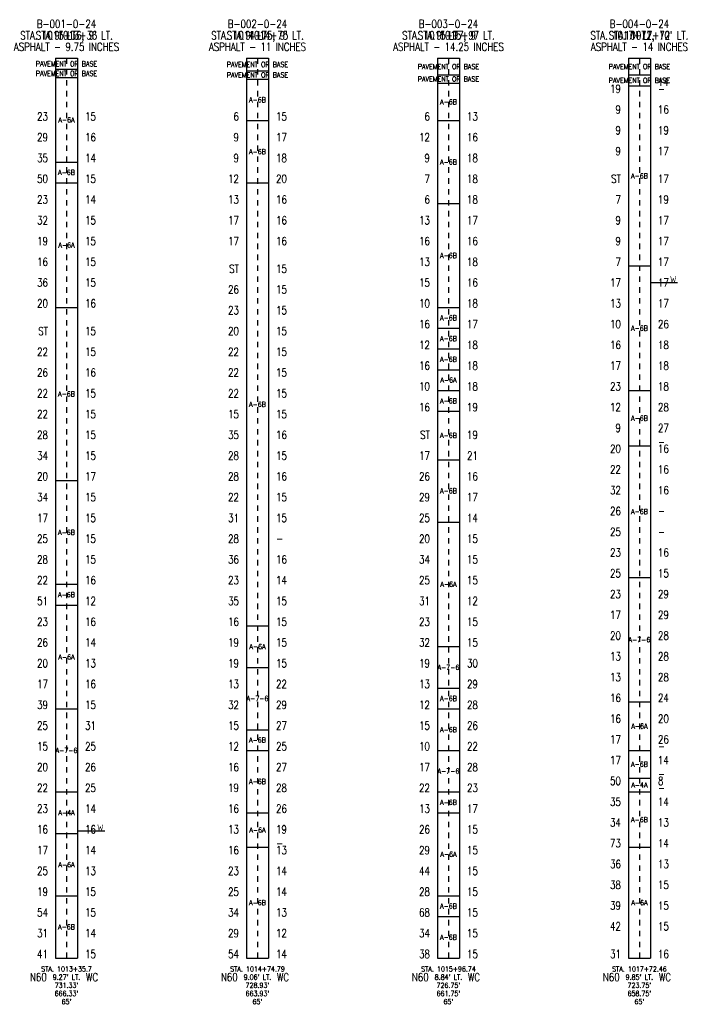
# Model space of a CAD drawing. Extents: x -0.9 to 11.3, y -0.8 to 17.2.
import ezdxf
from ezdxf.enums import TextEntityAlignment as Align

# ---------------------------------------------------------------- set-up
doc = ezdxf.new("R2010")
doc.units = 0
doc.linetypes.add('Dash', pattern=[0.12, 0.08, -0.04])
doc.linetypes.add('Solid', pattern=[0])
doc.layers.get('0').update_dxf_attribs({"linetype": 'Solid'})
for name, color, linetype in [('GT_PROJECT_CELLS', 7, 'Solid'), ('GT_PROJECT_SOIL_BORING', 7, 'Solid'), ('GT_PROJECT_TEXT', 7, 'Solid'), ('GT_PROJECT_TEXT_2', 7, 'Solid'), ('GT_PROJECT_TEXT_3', 7, 'Solid'), ('SC_SCRATCH1', 7, 'Solid'), ('SC_SCRATCH2', 7, 'Solid'), ('SC_SCRATCH3', 7, 'Solid'), ('SC_SCRATCH4', 7, 'Solid'), ('SC_SCRATCH5', 7, 'Solid'), ('SC_SCRATCH6', 7, 'Solid'), ('SC_SCRATCH9', 7, 'Solid')]:
    doc.layers.add(name, color=color, linetype=linetype)
doc.styles.add('ROMAND', font='romand', dxfattribs={"height": 1})

# ---------------------------------------------------------------- blocks, each defined once
blk = doc.blocks.new('DGRFC_OHDOT$FREE$WATER')
at = {"color": 7}
for points in [[(-0.035, 0.08), (-0.0193, 0), (-0.035, 0.08), (-0.0151, 0.0142)], [(-0.035, 0.08), (-0.0151, 0.0142), (-0.035, 0.08), (-0.028, 0.08)], [(-0.0193, 0), (-0.0123, 0), (-0.0193, 0), (0, 0.0415)], [(-0.0193, 0), (0, 0.0415), (-0.0193, 0), (-0.0151, 0.0142)], [(0, 0.0415), (-0.0035, 0.0533), (0, 0.0415), (-0.0151, 0.0142)], [(0.0151, 0.0142), (0.0035, 0.0533), (0.0151, 0.0142), (-0.0035, 0.0533)], [(0, 0.0415), (0.0151, 0.0142), (0, 0.0415), (-0.0035, 0.0533)], [(0, 0.0415), (0.0123, 0), (0, 0.0415), (0.0193, 0)], [(0, 0.0415), (0.0193, 0), (0, 0.0415), (0.0151, 0.0142)], [(0.035, 0.08), (0.028, 0.08), (0.035, 0.08), (0.0151, 0.0142)], [(0.0193, 0), (0.035, 0.08), (0.0193, 0), (0.0151, 0.0142)]]:
    blk.add_solid(points, dxfattribs=at)

msp = doc.modelspace()

# ---------------------------------------------------------------- linework, layer by layer
at = {"layer": 'GT_PROJECT_CELLS', "color": 7, "linetype": 'Solid'}
for points in [[(10.7, 12.388), (11.2, 12.388)], [(0.2, 2.335), (0.7, 2.335)]]:
    msp.add_lwpolyline(points, dxfattribs=at)
at = {"layer": 'GT_PROJECT_SOIL_BORING', "color": 7, "linetype": 'Solid'}
for points in [[(-0.2, 16.5), (0.2, 16.5)], [(-0.2, 16.5), (-0.2, 0)], [(0.2, 16.5), (0.2, 0)], [(3.3, 16.5), (3.7, 16.5)], [(3.3, 16.5), (3.3, 0)], [(3.7, 16.5), (3.7, 0)], [(6.8, 16.5), (7.2, 16.5)], [(6.8, 16.5), (6.8, 0)], [(7.2, 16.5), (7.2, 0)], [(10.3, 16.5), (10.7, 16.5)], [(10.3, 16.5), (10.3, 0)], [(10.7, 16.5), (10.7, 0)], [(-0.2, 16.297), (0.2, 16.297)], [(3.3, 16.272), (3.7, 16.272)], [(-0.2, 16.145), (0.2, 16.145)], [(3.3, 16.119), (3.7, 16.119)], [(6.8, 16.195), (7.2, 16.195)], [(10.3, 16.195), (10.7, 16.195)], [(6.8, 16.043), (7.2, 16.043)], [(10.3, 15.992), (10.7, 15.992)], [(3.3, 15.358), (3.7, 15.358)], [(6.8, 15.358), (7.2, 15.358)], [(-0.2, 14.596), (0.2, 14.596)], [(-0.2, 14.215), (0.2, 14.215)], [(3.3, 14.215), (3.7, 14.215)], [(6.8, 13.835), (7.2, 13.835)], [(10.3, 12.692), (10.7, 12.692)], [(-0.2, 11.931), (0.2, 11.931)], [(6.8, 11.931), (7.2, 11.931)], [(6.8, 11.55), (7.2, 11.55)], [(6.8, 11.169), (7.2, 11.169)], [(6.8, 10.788), (7.2, 10.788)], [(6.8, 10.408), (7.2, 10.408)], [(10.3, 10.408), (10.7, 10.408)], [(6.8, 10.027), (7.2, 10.027)], [(10.3, 9.392), (10.7, 9.392)], [(6.8, 9.138), (7.2, 9.138)], [(-0.2, 8.758), (0.2, 8.758)], [(6.8, 7.996), (7.2, 7.996)], [(10.3, 6.981), (10.7, 6.981)], [(-0.2, 6.854), (0.2, 6.854)], [(-0.2, 6.473), (0.2, 6.473)], [(3.3, 6.092), (3.7, 6.092)], [(6.8, 5.712), (7.2, 5.712)], [(3.3, 5.331), (3.7, 5.331)], [(6.8, 4.95), (7.2, 4.95)], [(10.3, 4.696), (10.7, 4.696)], [(-0.2, 4.569), (0.2, 4.569)], [(6.8, 4.569), (7.2, 4.569)], [(3.3, 4.188), (3.7, 4.188)], [(3.3, 3.808), (3.7, 3.808)], [(6.8, 3.808), (7.2, 3.808)], [(10.3, 3.808), (10.7, 3.808)], [(10.3, 3.3), (10.7, 3.3)], [(-0.2, 3.046), (0.2, 3.046)], [(6.8, 3.046), (7.2, 3.046)], [(10.3, 3.046), (10.7, 3.046)], [(3.3, 2.665), (3.7, 2.665)], [(6.8, 2.665), (7.2, 2.665)], [(-0.2, 2.285), (0.2, 2.285)], [(3.3, 2.031), (3.7, 2.031)], [(10.3, 2.031), (10.7, 2.031)], [(-0.2, 1.142), (0.2, 1.142)], [(6.8, 1.142), (7.2, 1.142)], [(6.8, 0.762), (7.2, 0.762)], [(-0.2, 0), (0.2, 0)], [(3.3, 0), (3.7, 0)], [(6.8, 0), (7.2, 0)], [(10.3, 0), (10.7, 0)]]:
    msp.add_lwpolyline(points, dxfattribs=at)
at = {"layer": 'SC_SCRATCH4', "color": 7, "linetype": 'Dash'}
for points in [[(0, 16.5), (0, 0)], [(3.5, 16.5), (3.5, 0)], [(7, 16.5), (7, 0)], [(10.5, 16.5), (10.5, 0)]]:
    msp.add_lwpolyline(points, dxfattribs=at)

# ---------------------------------------------------------------- block references
at = {"layer": 'GT_PROJECT_CELLS', "xscale": 1.5, "yscale": 1.5}
for p in [(11.12, 12.388), (0.62, 2.335)]:
    msp.add_blockref('DGRFC_OHDOT$FREE$WATER', p, dxfattribs=at)

# ---------------------------------------------------------------- texts
at = {"layer": 'GT_PROJECT_TEXT', "color": 7, "style": 'ROMAND', "width": 0.78}
for s, p in [('B-001-0-24', (0, 17.13)), ('B-002-0-24', (3.5, 17.13)), ('B-003-0-24', (7, 17.13)), ('B-004-0-24', (10.5, 17.13)), ('ASPHALT - 9.75 INCHES', (0, 16.71)), ('ASPHALT - 11 INCHES', (3.5, 16.71)), ('ASPHALT - 14.25 INCHES', (7, 16.71)), ('ASPHALT - 14 INCHES', (10.5, 16.71))]:
    msp.add_text(s, height=0.1488, dxfattribs=at).set_placement(p, align=Align.MIDDLE_CENTER)
at = {"layer": 'GT_PROJECT_TEXT_2', "color": 7, "style": 'ROMAND', "width": 0.78}
for s, p in [("9' LT.", (0, 16.92)), ("9' LT.", (3.5, 16.92)), ("9' LT.", (7, 16.92)), ("10' LT.", (10.5, 16.92))]:
    msp.add_text(s, height=0.1488, dxfattribs=at).set_placement(p, align=Align.MIDDLE_CENTER)
at = {"layer": 'GT_PROJECT_TEXT_3', "color": 7, "style": 'ROMAND', "width": 0.78}
for s, p in [('STA. 1013+36', (0, 16.92)), ('STA. 1014+75', (3.5, 16.92)), ('STA. 1015+97', (7, 16.92)), ('STA. 1017+72', (10.5, 16.92))]:
    msp.add_text(s, height=0.1488, dxfattribs=at).set_placement(p, align=Align.MIDDLE_CENTER)
at = {"layer": 'SC_SCRATCH1', "color": 7, "style": 'ROMAND', "width": 0.78}
for s, p in [('PAVEMENT OR BASE', (0, 16.398)), ('PAVEMENT OR BASE', (3.5, 16.386)), ('PAVEMENT OR BASE', (0, 16.221)), ('PAVEMENT OR BASE', (7, 16.348)), ('PAVEMENT OR BASE', (10.5, 16.348)), ('PAVEMENT OR BASE', (3.5, 16.195)), ('PAVEMENT OR BASE', (7, 16.119)), ('PAVEMENT OR BASE', (10.5, 16.094)), ('A-6B', (3.5, 15.738)), ('A-6B', (7, 15.7)), ('A-6A', (0, 15.37)), ('A-6B', (3.5, 14.787)), ('A-6B', (7, 14.596)), ('A-6B', (0, 14.406)), ('A-6B', (10.5, 14.342)), ('A-6A', (0, 13.073)), ('A-6B', (7, 12.883)), ('A-6B', (7, 11.74)), ('A-6B', (10.5, 11.55)), ('A-6B', (7, 11.36)), ('A-6B', (7, 10.979)), ('A-6A', (7, 10.598)), ('A-6B', (0, 10.344)), ('A-6B', (3.5, 10.154)), ('A-6B', (7, 10.217)), ('A-6B', (10.5, 9.9)), ('A-6B', (7, 9.583)), ('A-6B', (7, 8.567)), ('A-6B', (10.5, 8.187)), ('A-6B', (0, 7.806)), ('A-6A', (7, 6.854)), ('A-6B', (0, 6.663)), ('A-7-6', (10.5, 5.838)), ('A-6A', (3.5, 5.712)), ('A-6A', (0, 5.521)), ('A-7-6', (7, 5.331)), ('A-7-6', (3.5, 4.76)), ('A-6B', (7, 4.76)), ('A-6B', (7, 4.188)), ('A-6A', (10.5, 4.252)), ('A-6B', (3.5, 3.998)), ('A-7-6', (0, 3.808)), ('A-7-6', (7, 3.427)), ('A-6B', (10.5, 3.554)), ('A-6B', (3.5, 3.237)), ('A-4A', (10.5, 3.173)), ('A-6B', (7, 2.856)), ('A-4A', (0, 2.665)), ('A-6B', (10.5, 2.538)), ('A-6A', (3.5, 2.348)), ('A-6A', (7, 1.904)), ('A-6A', (0, 1.713)), ('A-6B', (3.5, 1.015)), ('A-6B', (7, 0.952)), ('A-6A', (10.5, 1.015)), ('A-6B', (0, 0.571)), ('A-6B', (7, 0.381))]:
    msp.add_text(s, height=0.093, dxfattribs=at).set_placement(p, align=Align.MIDDLE_CENTER)
at = {"layer": 'SC_SCRATCH2', "color": 7, "style": 'ROMAND', "width": 0.78}
for s, p in [('STA. 1013+35.7', (0, -0.2)), ('STA. 1014+74.79', (3.5, -0.2)), ('STA. 1015+96.74', (7, -0.2)), ('STA. 1017+72.46', (10.5, -0.2)), ("9.27' LT.", (0, -0.35)), ("9.06' LT.", (3.5, -0.35)), ("8.84' LT.", (7, -0.35)), ("9.85' LT.", (10.5, -0.35)), ("731.33'", (0, -0.5)), ("728.93'", (3.5, -0.5)), ("726.75'", (7, -0.5)), ("723.75'", (10.5, -0.5)), ("666.33'", (0, -0.65)), ("663.93'", (3.5, -0.65)), ("661.75'", (7, -0.65)), ("658.75'", (10.5, -0.65)), ("65'", (0, -0.8)), ("65'", (3.5, -0.8)), ("65'", (7, -0.8)), ("65'", (10.5, -0.8))]:
    msp.add_text(s, height=0.093, dxfattribs=at).set_placement(p, align=Align.MIDDLE_CENTER)
at = {"layer": 'SC_SCRATCH3', "color": 7, "style": 'ROMAND', "width": 0.78}
for s, p in [("STA. 1013+36, 9' LT.", (0, 16.92)), ("STA. 1014+75, 9' LT.", (3.5, 16.92)), ("STA. 1015+97, 9' LT.", (7, 16.92)), ("STA. 1017+72, 10' LT.", (10.5, 16.92))]:
    msp.add_text(s, height=0.1488, dxfattribs=at).set_placement(p, align=Align.MIDDLE_CENTER)
at = {"layer": 'SC_SCRATCH5', "color": 7, "style": 'ROMAND', "width": 0.78}
for s, height, p in [('19', 0.1488, (10.16, 15.865)), ('9', 0.149, (10.16, 15.485)), ('23', 0.1488, (-0.34, 15.358)), ('6', 0.149, (3.16, 15.358)), ('6', 0.149, (6.66, 15.358)), ('9', 0.149, (10.16, 15.104)), ('29', 0.1488, (-0.34, 14.977)), ('9', 0.149, (3.16, 14.977)), ('12', 0.1488, (6.66, 14.977)), ('9', 0.149, (10.16, 14.723)), ('35', 0.1488, (-0.34, 14.596)), ('9', 0.149, (3.16, 14.596)), ('9', 0.149, (6.66, 14.596)), ('50', 0.1488, (-0.34, 14.215)), ('12', 0.1488, (3.16, 14.215)), ('7', 0.149, (6.66, 14.215)), ('ST', 0.1488, (10.16, 14.215)), ('23', 0.1488, (-0.34, 13.835)), ('13', 0.1488, (3.16, 13.835)), ('6', 0.149, (6.66, 13.835)), ('7', 0.149, (10.16, 13.835)), ('32', 0.1488, (-0.34, 13.454)), ('17', 0.1488, (3.16, 13.454)), ('13', 0.1488, (6.66, 13.454)), ('9', 0.149, (10.16, 13.454)), ('19', 0.1488, (-0.34, 13.073)), ('17', 0.1488, (3.16, 13.073)), ('16', 0.1488, (6.66, 13.073)), ('9', 0.149, (10.16, 13.073)), ('16', 0.1488, (-0.34, 12.692)), ('13', 0.1488, (6.66, 12.692)), ('7', 0.149, (10.16, 12.692)), ('ST', 0.1488, (3.16, 12.565)), ('36', 0.1488, (-0.34, 12.312)), ('15', 0.1488, (6.66, 12.312)), ('17', 0.1488, (10.16, 12.312)), ('26', 0.1488, (3.16, 12.185)), ('20', 0.1488, (-0.34, 11.931)), ('23', 0.1488, (3.16, 11.804)), ('10', 0.1488, (6.66, 11.931)), ('13', 0.1488, (10.16, 11.931)), ('ST', 0.1488, (-0.34, 11.423)), ('20', 0.1488, (3.16, 11.423)), ('16', 0.1488, (6.66, 11.55)), ('10', 0.1488, (10.16, 11.55)), ('12', 0.1488, (6.66, 11.169)), ('16', 0.1488, (10.16, 11.169)), ('22', 0.1488, (-0.34, 11.042)), ('22', 0.1488, (3.16, 11.042)), ('16', 0.1488, (6.66, 10.788)), ('17', 0.1488, (10.16, 10.788)), ('26', 0.1488, (-0.34, 10.662)), ('22', 0.1488, (3.16, 10.662)), ('10', 0.1488, (6.66, 10.408)), ('23', 0.1488, (10.16, 10.408)), ('22', 0.1488, (-0.34, 10.281)), ('22', 0.1488, (3.16, 10.281)), ('16', 0.1488, (6.66, 10.027)), ('12', 0.1488, (10.16, 10.027)), ('22', 0.1488, (-0.34, 9.9)), ('15', 0.1488, (3.16, 9.9)), ('9', 0.149, (10.16, 9.646)), ('28', 0.1488, (-0.34, 9.519)), ('35', 0.1488, (3.16, 9.519)), ('ST', 0.1488, (6.66, 9.519)), ('20', 0.1488, (10.16, 9.265)), ('34', 0.1488, (-0.34, 9.138)), ('28', 0.1488, (3.16, 9.138)), ('17', 0.1488, (6.66, 9.138)), ('22', 0.1488, (10.16, 8.885)), ('20', 0.1488, (-0.34, 8.758)), ('28', 0.1488, (3.16, 8.758)), ('26', 0.1488, (6.66, 8.758)), ('34', 0.1488, (-0.34, 8.377)), ('22', 0.1488, (3.16, 8.377)), ('29', 0.1488, (6.66, 8.377)), ('32', 0.1488, (10.16, 8.504)), ('17', 0.1488, (-0.34, 7.996)), ('31', 0.1488, (3.16, 7.996)), ('25', 0.1488, (6.66, 7.996)), ('26', 0.1488, (10.16, 8.123)), ('25', 0.1488, (-0.34, 7.615)), ('28', 0.1488, (3.16, 7.615)), ('20', 0.1488, (6.66, 7.615)), ('25', 0.1488, (10.16, 7.742)), ('23', 0.1488, (10.16, 7.362)), ('28', 0.1488, (-0.34, 7.235)), ('36', 0.1488, (3.16, 7.235)), ('34', 0.1488, (6.66, 7.235)), ('25', 0.1488, (10.16, 6.981)), ('22', 0.1488, (-0.34, 6.854)), ('23', 0.1488, (3.16, 6.854)), ('25', 0.1488, (6.66, 6.854)), ('23', 0.1488, (10.16, 6.6)), ('51', 0.1488, (-0.34, 6.473)), ('35', 0.1488, (3.16, 6.473)), ('31', 0.1488, (6.66, 6.473)), ('17', 0.1488, (10.16, 6.219)), ('23', 0.1488, (-0.34, 6.092)), ('16', 0.1488, (3.16, 6.092)), ('23', 0.1488, (6.66, 6.092)), ('20', 0.1488, (10.16, 5.838)), ('26', 0.1488, (-0.34, 5.712)), ('19', 0.1488, (3.16, 5.712)), ('32', 0.1488, (6.66, 5.712)), ('13', 0.1488, (10.16, 5.458)), ('20', 0.1488, (-0.34, 5.331)), ('19', 0.1488, (3.16, 5.331)), ('19', 0.1488, (6.66, 5.331)), ('17', 0.1488, (-0.34, 4.95)), ('13', 0.1488, (3.16, 4.95)), ('13', 0.1488, (6.66, 4.95)), ('13', 0.1488, (10.16, 5.077)), ('39', 0.1488, (-0.34, 4.569)), ('32', 0.1488, (3.16, 4.569)), ('12', 0.1488, (6.66, 4.569)), ('16', 0.1488, (10.16, 4.696)), ('25', 0.1488, (-0.34, 4.188)), ('15', 0.1488, (3.16, 4.188)), ('15', 0.1488, (6.66, 4.188)), ('16', 0.1488, (10.16, 4.315)), ('17', 0.1488, (10.16, 3.935)), ('15', 0.1488, (-0.34, 3.808)), ('12', 0.1488, (3.16, 3.808)), ('10', 0.1488, (6.66, 3.808)), ('17', 0.1488, (10.16, 3.554)), ('20', 0.1488, (-0.34, 3.427)), ('16', 0.1488, (3.16, 3.427)), ('17', 0.1488, (6.66, 3.427)), ('50', 0.1488, (10.16, 3.173)), ('22', 0.1488, (-0.34, 3.046)), ('19', 0.1488, (3.16, 3.046)), ('22', 0.1488, (6.66, 3.046)), ('35', 0.1488, (10.16, 2.792)), ('23', 0.1488, (-0.34, 2.665)), ('16', 0.1488, (3.16, 2.665)), ('13', 0.1488, (6.66, 2.665)), ('34', 0.1488, (10.16, 2.412)), ('16', 0.1488, (-0.34, 2.285)), ('13', 0.1488, (3.16, 2.285)), ('26', 0.1488, (6.66, 2.285)), ('73', 0.1488, (10.16, 2.031)), ('17', 0.1488, (-0.34, 1.904)), ('16', 0.1488, (3.16, 1.904)), ('29', 0.1488, (6.66, 1.904)), ('25', 0.1488, (-0.34, 1.523)), ('23', 0.1488, (3.16, 1.523)), ('44', 0.1488, (6.66, 1.523)), ('36', 0.1488, (10.16, 1.65)), ('19', 0.1488, (-0.34, 1.142)), ('25', 0.1488, (3.16, 1.142)), ('28', 0.1488, (6.66, 1.142)), ('38', 0.1488, (10.16, 1.269)), ('54', 0.1488, (-0.34, 0.762)), ('34', 0.1488, (3.16, 0.762)), ('68', 0.1488, (6.66, 0.762)), ('39', 0.1488, (10.16, 0.888)), ('42', 0.1488, (10.16, 0.508)), ('31', 0.1488, (-0.34, 0.381)), ('29', 0.1488, (3.16, 0.381)), ('34', 0.1488, (6.66, 0.381)), ('41', 0.1488, (-0.34, 0)), ('54', 0.1488, (3.16, 0)), ('38', 0.1488, (6.66, 0)), ('31', 0.1488, (10.16, 0))]:
    msp.add_text(s, height=height, dxfattribs=at).set_placement(p, align=Align.RIGHT)
at = {"layer": 'SC_SCRATCH6', "color": 7, "style": 'ROMAND', "width": 0.78}
for s, height, p in [('14', 0.1488, (10.84, 15.992)), ('-', 0.149, (10.84, 15.865)), ('16', 0.1488, (10.84, 15.485)), ('15', 0.1488, (0.34, 15.358)), ('15', 0.1488, (3.84, 15.358)), ('13', 0.1488, (7.34, 15.358)), ('19', 0.1488, (10.84, 15.104)), ('16', 0.1488, (0.34, 14.977)), ('17', 0.1488, (3.84, 14.977)), ('16', 0.1488, (7.34, 14.977)), ('17', 0.1488, (10.84, 14.723)), ('14', 0.1488, (0.34, 14.596)), ('18', 0.1488, (3.84, 14.596)), ('18', 0.1488, (7.34, 14.596)), ('15', 0.1488, (0.34, 14.215)), ('20', 0.1488, (3.84, 14.215)), ('18', 0.1488, (7.34, 14.215)), ('17', 0.1488, (10.84, 14.215)), ('14', 0.1488, (0.34, 13.835)), ('16', 0.1488, (3.84, 13.835)), ('18', 0.1488, (7.34, 13.835)), ('19', 0.1488, (10.84, 13.835)), ('15', 0.1488, (0.34, 13.454)), ('16', 0.1488, (3.84, 13.454)), ('17', 0.1488, (7.34, 13.454)), ('17', 0.1488, (10.84, 13.454)), ('15', 0.1488, (0.34, 13.073)), ('16', 0.1488, (3.84, 13.073)), ('16', 0.1488, (7.34, 13.073)), ('17', 0.1488, (10.84, 13.073)), ('15', 0.1488, (0.34, 12.692)), ('18', 0.1488, (7.34, 12.692)), ('17', 0.1488, (10.84, 12.692)), ('15', 0.1488, (3.84, 12.565)), ('15', 0.1488, (0.34, 12.312)), ('16', 0.1488, (7.34, 12.312)), ('17', 0.1488, (10.84, 12.312)), ('15', 0.1488, (3.84, 12.185)), ('16', 0.1488, (0.34, 11.931)), ('15', 0.1488, (3.84, 11.804)), ('18', 0.1488, (7.34, 11.931)), ('17', 0.1488, (10.84, 11.931)), ('15', 0.1488, (0.34, 11.423)), ('15', 0.1488, (3.84, 11.423)), ('17', 0.1488, (7.34, 11.55)), ('26', 0.1488, (10.84, 11.55)), ('18', 0.1488, (7.34, 11.169)), ('18', 0.1488, (10.84, 11.169)), ('15', 0.1488, (0.34, 11.042)), ('15', 0.1488, (3.84, 11.042)), ('18', 0.1488, (7.34, 10.788)), ('18', 0.1488, (10.84, 10.788)), ('16', 0.1488, (0.34, 10.662)), ('15', 0.1488, (3.84, 10.662)), ('18', 0.1488, (7.34, 10.408)), ('18', 0.1488, (10.84, 10.408)), ('15', 0.1488, (0.34, 10.281)), ('15', 0.1488, (3.84, 10.281)), ('19', 0.1488, (7.34, 10.027)), ('28', 0.1488, (10.84, 10.027)), ('15', 0.1488, (0.34, 9.9)), ('15', 0.1488, (3.84, 9.9)), ('27', 0.1488, (10.84, 9.646)), ('15', 0.1488, (0.34, 9.519)), ('16', 0.1488, (3.84, 9.519)), ('19', 0.1488, (7.34, 9.519)), ('-', 0.149, (10.84, 9.392)), ('16', 0.1488, (10.84, 9.265)), ('15', 0.1488, (0.34, 9.138)), ('15', 0.1488, (3.84, 9.138)), ('21', 0.1488, (7.34, 9.138)), ('16', 0.1488, (10.84, 8.885)), ('17', 0.1488, (0.34, 8.758)), ('16', 0.1488, (3.84, 8.758)), ('16', 0.1488, (7.34, 8.758)), ('15', 0.1488, (0.34, 8.377)), ('15', 0.1488, (3.84, 8.377)), ('17', 0.1488, (7.34, 8.377)), ('16', 0.1488, (10.84, 8.504)), ('15', 0.1488, (0.34, 7.996)), ('15', 0.1488, (3.84, 7.996)), ('14', 0.1488, (7.34, 7.996)), ('-', 0.149, (10.84, 8.123)), ('15', 0.1488, (0.34, 7.615)), ('15', 0.1488, (7.34, 7.615)), ('-', 0.149, (10.84, 7.742)), ('-', 0.149, (3.84, 7.615)), ('16', 0.1488, (10.84, 7.362)), ('15', 0.1488, (0.34, 7.235)), ('16', 0.1488, (3.84, 7.235)), ('15', 0.1488, (7.34, 7.235)), ('15', 0.1488, (10.84, 6.981)), ('16', 0.1488, (0.34, 6.854)), ('14', 0.1488, (3.84, 6.854)), ('15', 0.1488, (7.34, 6.854)), ('29', 0.1488, (10.84, 6.6)), ('12', 0.1488, (0.34, 6.473)), ('15', 0.1488, (3.84, 6.473)), ('12', 0.1488, (7.34, 6.473)), ('29', 0.1488, (10.84, 6.219)), ('16', 0.1488, (0.34, 6.092)), ('15', 0.1488, (3.84, 6.092)), ('15', 0.1488, (7.34, 6.092)), ('28', 0.1488, (10.84, 5.838)), ('14', 0.1488, (0.34, 5.712)), ('15', 0.1488, (3.84, 5.712)), ('15', 0.1488, (7.34, 5.712)), ('28', 0.1488, (10.84, 5.458)), ('13', 0.1488, (0.34, 5.331)), ('15', 0.1488, (3.84, 5.331)), ('30', 0.1488, (7.34, 5.331)), ('16', 0.1488, (0.34, 4.95)), ('22', 0.1488, (3.84, 4.95)), ('29', 0.1488, (7.34, 4.95)), ('28', 0.1488, (10.84, 5.077)), ('15', 0.1488, (0.34, 4.569)), ('29', 0.1488, (3.84, 4.569)), ('28', 0.1488, (7.34, 4.569)), ('24', 0.1488, (10.84, 4.696)), ('31', 0.1488, (0.34, 4.188)), ('27', 0.1488, (3.84, 4.188)), ('26', 0.1488, (7.34, 4.188)), ('20', 0.1488, (10.84, 4.315)), ('26', 0.1488, (10.84, 3.935)), ('25', 0.1488, (0.34, 3.808)), ('25', 0.1488, (3.84, 3.808)), ('22', 0.1488, (7.34, 3.808)), ('-', 0.149, (10.84, 3.808)), ('14', 0.1488, (10.84, 3.554)), ('26', 0.1488, (0.34, 3.427)), ('27', 0.1488, (3.84, 3.427)), ('28', 0.1488, (7.34, 3.427)), ('-', 0.149, (10.84, 3.3)), ('8', 0.149, (10.84, 3.173)), ('25', 0.1488, (0.34, 3.046)), ('28', 0.1488, (3.84, 3.046)), ('23', 0.1488, (7.34, 3.046)), ('-', 0.149, (10.84, 3.046)), ('14', 0.1488, (10.84, 2.792)), ('14', 0.1488, (0.34, 2.665)), ('26', 0.1488, (3.84, 2.665)), ('17', 0.1488, (7.34, 2.665)), ('13', 0.1488, (10.84, 2.412)), ('16', 0.1488, (0.34, 2.285)), ('19', 0.1488, (3.84, 2.285)), ('15', 0.1488, (7.34, 2.285)), ('14', 0.1488, (10.84, 2.031)), ('14', 0.1488, (0.34, 1.904)), ('-', 0.149, (3.84, 2.031)), ('13', 0.1488, (3.84, 1.904)), ('15', 0.1488, (7.34, 1.904)), ('13', 0.1488, (0.34, 1.523)), ('14', 0.1488, (3.84, 1.523)), ('15', 0.1488, (7.34, 1.523)), ('13', 0.1488, (10.84, 1.65)), ('15', 0.1488, (0.34, 1.142)), ('14', 0.1488, (3.84, 1.142)), ('15', 0.1488, (7.34, 1.142)), ('15', 0.1488, (10.84, 1.269)), ('15', 0.1488, (0.34, 0.762)), ('13', 0.1488, (3.84, 0.762)), ('15', 0.1488, (7.34, 0.762)), ('15', 0.1488, (10.84, 0.888)), ('15', 0.1488, (10.84, 0.508)), ('14', 0.1488, (0.34, 0.381)), ('12', 0.1488, (3.84, 0.381)), ('15', 0.1488, (7.34, 0.381)), ('15', 0.1488, (0.34, 0)), ('14', 0.1488, (3.84, 0)), ('15', 0.1488, (7.34, 0)), ('16', 0.1488, (10.84, 0))]:
    msp.add_text(s, height=height, dxfattribs=at).set_placement(p)
at = {"layer": 'SC_SCRATCH9', "color": 7, "style": 'ROMAND', "width": 0.78}
for s, p in [('N60', (-0.516, -0.35)), ('WC', (0.467, -0.35)), ('N60', (2.984, -0.35)), ('WC', (3.967, -0.35)), ('N60', (6.484, -0.35)), ('WC', (7.467, -0.35)), ('N60', (9.984, -0.35)), ('WC', (10.967, -0.35))]:
    msp.add_text(s, height=0.1488, dxfattribs=at).set_placement(p, align=Align.MIDDLE_CENTER)

doc.saveas('drawing.dxf')
